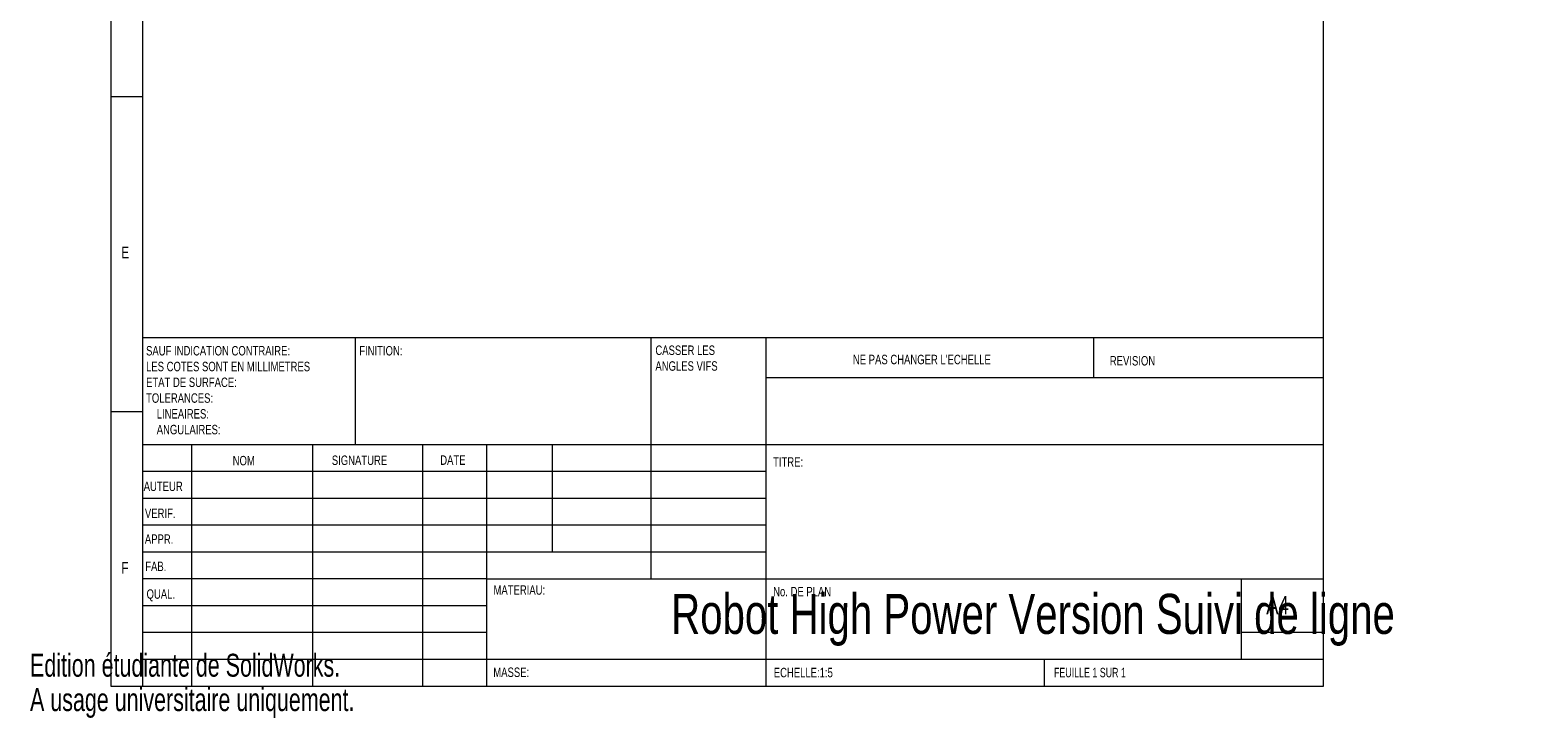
# Model space of a CAD drawing. Header units: millimetres. Extents: x 0 to 239, y 0 to 297.
# Tile 1 of 6: x 0 to 239, y 0 to 109. Entities that reach past the tile are written whole.
import ezdxf

# ---------------------------------------------------------------- set-up
doc = ezdxf.new("R2010")
doc.units = ezdxf.units.MM
doc.styles.add('SLDTEXTSTYLE0', font='TXT', dxfattribs={"width": 0.75})
doc.styles.add('SLDTEXTSTYLE1', font='TXT', dxfattribs={"width": 0.7})

# ---------------------------------------------------------------- blocks, each defined once
blk = doc.blocks.new('SW_NOTE_0')
at = {"color": 0, "linetype": 'Continuous', "lineweight": 0, "char_height": 1.5, "attachment_point": 1, "style": 'SLDTEXTSTYLE0'}
for s, insert in [('CASSER LES', (0, 1.93)), ('ANGLES VIFS', (0, -0.57))]:
    blk.add_mtext(s, dxfattribs=dict(at, insert=insert))
blk = doc.blocks.new('SW_NOTE_1')
at = {"color": 0, "linetype": 'Continuous', "lineweight": 0, "char_height": 1.5, "attachment_point": 1, "style": 'SLDTEXTSTYLE0'}
for s, insert in [('SAUF INDICATION CONTRAIRE:', (0, 1.93)), ('LES COTES SONT EN MILLIMETRES', (0, -0.57)), ('ETAT DE SURFACE:', (0, -3.07)), ('TOLERANCES:', (0, -5.57)), ('LINEAIRES:', (1.69, -8.07)), ('ANGULAIRES:', (1.69, -10.57))]:
    blk.add_mtext(s, dxfattribs=dict(at, insert=insert))

msp = doc.modelspace()

# ---------------------------------------------------------------- linework, layer by layer
at = {"color": 7, "linetype": 'Continuous', "lineweight": 0}
for p, q in [((12.8, 292), (12.8, 5)), ((17.8, 292), (17.8, 5)), ((205, 5), (205, 292)), ((12.8, 98.5), (17.8, 98.5)), ((17.8, 60.25), (205, 60.25)), ((17.8, 60.25), (17.8, 5)), ((17.8, 60.25), (17.8, 5)), ((51.6, 43.25), (51.6, 60.25)), ((98.4, 60.25), (98.4, 22)), ((116.6, 60.25), (116.6, 5)), ((168.6, 53.88), (168.6, 60.25)), ((205, 53.88), (116.6, 53.88)), ((17.8, 48.5), (12.8, 48.5)), ((205, 43.25), (17.8, 43.25)), ((25.6, 43.25), (25.6, 5)), ((44.79, 43.25), (44.79, 5)), ((62.2, 43.25), (62.2, 5)), ((72.4, 5), (72.4, 43.25)), ((82.8, 26.25), (82.8, 43.25)), ((116.6, 39), (17.8, 39)), ((116.6, 34.75), (17.8, 34.75)), ((116.6, 30.5), (17.8, 30.5)), ((116.6, 26.25), (17.8, 26.25)), ((72.4, 22), (17.8, 22)), ((72.4, 22), (205, 22)), ((192, 9.25), (192, 22)), ((72.4, 17.75), (17.8, 17.75)), ((72.4, 13.5), (17.8, 13.5)), ((205, 13.5), (192, 13.5)), ((17.8, 9.25), (205, 9.25)), ((160.8, 5), (160.8, 9.25)), ((12.8, 5), (17.8, 5)), ((17.8, 5), (205, 5))]:
    msp.add_line(p, q, dxfattribs=at)

# ---------------------------------------------------------------- block references
for name, p in [('SW_NOTE_1', (18.39, 56.99)), ('SW_NOTE_0', (99.11, 57.07))]:
    msp.add_blockref(name, p, dxfattribs=at)

# ---------------------------------------------------------------- texts
for s, insert, char_height, attachment_point, style in [('E', (14.47, 74.67), 1.85, 1, 'SLDTEXTSTYLE0'), ('FINITION:', (52.17, 58.92), 1.5, 1, 'SLDTEXTSTYLE0'), ("NE PAS CHANGER L'ECHELLE", (130.41, 57.53), 1.5, 1, 'SLDTEXTSTYLE0'), ('REVISION', (171.13, 57.33), 1.5, 1, 'SLDTEXTSTYLE0'), ('NOM', (32.12, 41.5), 1.5, 1, 'SLDTEXTSTYLE0'), ('SIGNATURE', (47.83, 41.56), 1.5, 1, 'SLDTEXTSTYLE0'), ('DATE', (65.01, 41.58), 1.5, 1, 'SLDTEXTSTYLE0'), ('TITRE:', (117.76, 41.28), 1.5, 1, 'SLDTEXTSTYLE0'), ('AUTEUR', (18.01, 37.43), 1.5, 1, 'SLDTEXTSTYLE0'), ('VERIF.', (18.21, 33.15), 1.5, 1, 'SLDTEXTSTYLE0'), ('APPR.', (18.2, 29.06), 1.5, 1, 'SLDTEXTSTYLE0'), ('F', (14.47, 24.67), 1.85, 1, 'SLDTEXTSTYLE0'), ('FAB.', (18.26, 24.73), 1.5, 1, 'SLDTEXTSTYLE0'), ('QUAL.', (18.47, 20.35), 1.5, 1, 'SLDTEXTSTYLE0'), ('MATERIAU:', (73.45, 20.99), 1.5, 1, 'SLDTEXTSTYLE0'), ('Robot High Power Version Suivi de ligne', (158.96, 19.63), 6.35, 2, 'SLDTEXTSTYLE0'), ('No. DE PLAN', (117.77, 20.74), 1.5, 1, 'SLDTEXTSTYLE0'), ('A4', (195.92, 19.3), 2.91, 1, 'SLDTEXTSTYLE0'), ('MASSE:', (73.42, 7.95), 1.499, 1, 'SLDTEXTSTYLE0'), ('ECHELLE:1:5', (117.87, 7.9), 1.5, 1, 'SLDTEXTSTYLE0'), ('FEUILLE 1 SUR 1', (162.28, 7.9), 1.5, 1, 'SLDTEXTSTYLE1')]:
    msp.add_mtext(s, dxfattribs=dict(at, insert=insert, char_height=char_height, attachment_point=attachment_point, style=style))
at = {"color": 7, "linetype": 'Continuous', "char_height": 3.633, "attachment_point": 1, "style": 'SLDTEXTSTYLE1'}
for s, insert in [('Edition étudiante de SolidWorks.', (0, 10.13)), ('A usage universitaire uniquement.', (0, 4.68))]:
    msp.add_mtext(s, dxfattribs=dict(at, insert=insert))

doc.saveas('drawing.dxf')
